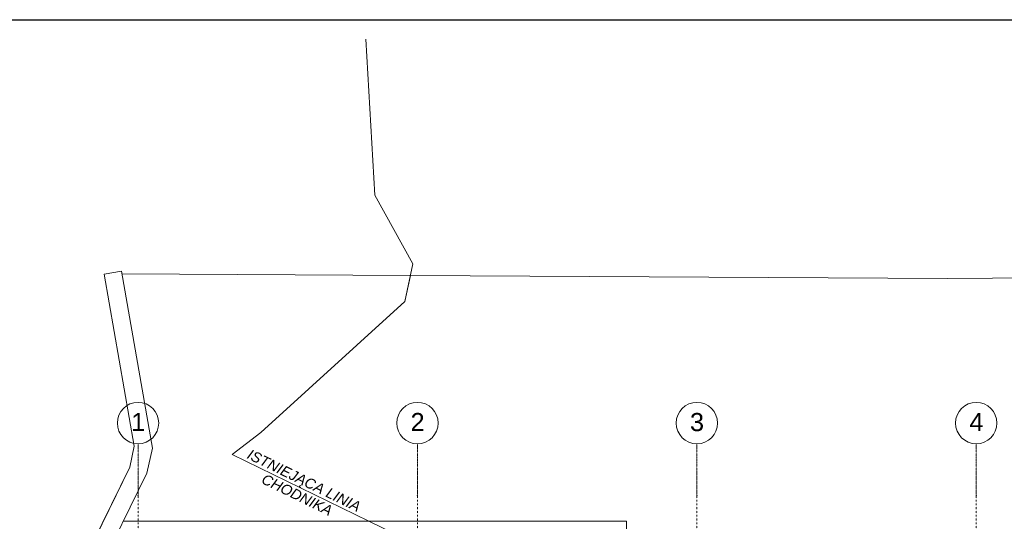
# Model space of a CAD drawing. Header units: centimetres. Extents: x -1589 to 108054, y -205274 to 31709.
# Tile 155 of 256: x 610 to 2513, y 23572 to 24541. Entities that reach past the tile are written whole.
import ezdxf

# ---------------------------------------------------------------- set-up
doc = ezdxf.new("R2010")
doc.units = ezdxf.units.CM
doc.header["$LTSCALE"] = 0.01
doc.header["$MEASUREMENT"] = 0
doc.linetypes.add('Kropki i Kreski', pattern=[72, 36, -18, 0, -18])
doc.linetypes.add('Wipeout_Contour', pattern=[100, 0, -100])
for name, color, linetype in [('0_Teren', 7, 'Continuous'), ('2_ściany zewnętrzne.ISTN', 7, 'Continuous'), ('3_linie 2D .ISTN', 7, 'Continuous'), ('4_osie.ISTN', 7, 'Continuous'), ('5_opisy.K_IR', 7, 'Continuous')]:
    doc.layers.add(name, color=color, linetype=linetype)
doc.styles.add('GENERATED_STYLE_1', font='txt')
doc.styles.add('GENERATED_STYLE_2', font='txt')

msp = doc.modelspace()

# ---------------------------------------------------------------- hatches: boundary and pattern name
at = {"layer": '2_ściany zewnętrzne.ISTN', "linetype": 'Continuous', "lineweight": 5}
for points in [[(866.26484, 23713.86512), (806.61021, 24055.3268), (773.11749, 24049.47549), (831.1735, 23717.16428)], [(855.77514, 23665.1238), (866.26484, 23713.86512), (831.1735, 23717.16428), (822.46286, 23676.68951)], [(759.63338, 23469.28591), (855.77514, 23665.1238), (822.46286, 23676.68951), (728.0092, 23484.29024)]]:
    msp.add_hatch(color=8, dxfattribs=at).paths.add_polyline_path(points)

# ---------------------------------------------------------------- linework, layer by layer
msp.add_lwpolyline([(-853.44225, 18601.38942), (-853.44225, 21571.38942), (-853.44225, 24541.38942), (8116.55775, 24541.38942)])
at = {"layer": '0_Teren', "color": 8, "linetype": 'Continuous', "lineweight": 5, "flags": 128}
for points in [[(1284.46474, 23572.24523), (1020.24399, 23701.06078), (1075.68621, 23743.80022), (1354.35314, 23997.11814), (1364.89275, 24047.33504), (2402.86568, 24041.41725), (6144.09458, 24068.92624), (6144.09458, 23032.06004), (5481.68015, 23027.11845), (3315.35447, 23010.95776), (2438.92464, 23009.41136), (1782.3586, 23329.50702), (1782.3586, 23572.24523)], [(807.45117, 24050.51318), (1364.89275, 24047.33504), (1354.35314, 23997.11814), (1075.68621, 23743.80022), (1020.24399, 23701.06078), (1284.46474, 23572.24523), (810.17871, 23572.24523), (855.77514, 23665.1238), (866.26484, 23713.86512)], [(810.17871, 23572.24523), (1284.46474, 23572.24523), (1782.3586, 23329.50702), (1782.3586, 22816.53156), (1582.3586, 22816.53309), (1582.35864, 23257.24406), (1377.3586, 23257.24406), (1377.3586, 23002.24406), (932.3586, 23002.24406), (932.3586, 23387.3523), (759.63338, 23469.28591)], [(1284.46474, 23572.24523), (1782.3586, 23572.24523), (1782.3586, 23329.50702)]]:
    msp.add_lwpolyline(points, close=True, dxfattribs=at)
at = {"layer": '2_ściany zewnętrzne.ISTN', "color": 8, "linetype": 'Continuous', "lineweight": 5, "flags": 128}
for points in [[(806.61021, 24055.3268), (773.11749, 24049.47549)], [(866.26484, 23713.86512), (806.61021, 24055.3268)], [(773.11749, 24049.47549), (831.1735, 23717.16428)], [(831.1735, 23717.16428), (822.46286, 23676.68951)], [(831.1735, 23717.16428), (866.26484, 23713.86512)], [(855.77514, 23665.1238), (866.26484, 23713.86512)], [(822.46286, 23676.68951), (715.66893, 23459.15346)], [(822.46286, 23676.68951), (855.77514, 23665.1238)], [(759.63338, 23469.28591), (855.77514, 23665.1238)]]:
    msp.add_lwpolyline(points, dxfattribs=at)
at = {"layer": '3_linie 2D .ISTN', "color": 8, "linetype": 'Continuous', "lineweight": 5}
msp.add_lwpolyline([(1284.46474, 23572.24523), (1020.24399, 23701.06078), (1075.68621, 23743.80022), (1354.35314, 23997.11814), (1369.6534, 24070.01753), (1296.12852, 24202.06307), (1278.78327, 24503.69585)], dxfattribs=at)
at = {"layer": '4_osie.ISTN', "color": 7, "linetype": 'Kropki i Kreski', "lineweight": 0}
for p, q in [((1378.63417, 23622.03555), (1378.63417, 23722.03555)), ((1918.63417, 23622.03555), (1918.63417, 23722.03555)), ((2458.63417, 23622.03555), (2458.63417, 23722.03555))]:
    msp.add_line(p, q, dxfattribs=at)
at = {"layer": '4_osie.ISTN', "color": 7, "linetype": 'Kropki i Kreski', "lineweight": 0, "ltscale": 10}
for p, q in [((1378.63417, 19902.02612), (1378.63417, 23622.03555)), ((1918.63417, 19902.02612), (1918.63417, 23622.03555)), ((2458.63417, 19902.02612), (2458.63417, 23622.03555))]:
    msp.add_line(p, q, dxfattribs=at)
at = {"layer": '4_osie.ISTN', "color": 7, "linetype": 'Continuous', "lineweight": 0}
for centre in [(1378.63417, 23762.03555), (1918.63417, 23762.03555), (2458.63417, 23762.03555)]:
    msp.add_circle(centre, 40, dxfattribs=at)
at = {"layer": '4_osie.ISTN', "color": 7, "linetype": 'Kropki i Kreski', "lineweight": 0}
for p in [(1378.63417, 23622.03555), (1378.63417, 23622.03555), (1918.63417, 23622.03555), (1918.63417, 23622.03555), (2458.63417, 23622.03555), (2458.63417, 23622.03555)]:
    msp.add_point(p, dxfattribs=at)

# ---------------------------------------------------------------- texts
at = {"layer": '4_osie.ISTN', "color": 7, "lineweight": 0, "char_height": 35, "attachment_point": 4, "style": 'GENERATED_STYLE_1'}
for s, insert in [('\\A1;{\\pql;\\pt0;\\fArial|b0|i0|c238|p38;2}', (1365.35412, 23764.0356)), ('\\A1;{\\pql;\\pt0;\\fArial|b0|i0|c238|p38;3}', (1905.35412, 23763.7356)), ('\\A1;{\\pql;\\pt0;\\fArial|b0|i0|c238|p38;4}', (2445.35412, 23764.0356))]:
    msp.add_mtext(s, dxfattribs=dict(at, insert=insert))
at = {"layer": '5_opisy.K_IR', "color": 8, "linetype": 'Continuous', "lineweight": 5, "insert": (1141.44253, 23614.27112), "char_height": 20, "width": 324.9428621, "attachment_point": 8, "rotation": 334.00937646, "line_spacing_factor": 0.923713, "style": 'GENERATED_STYLE_2'}
msp.add_mtext('\\A1;{\\pqc;\\fArial|b0|i1|c238|p38;ISTNIEJĄCA LINIA CHODNIKA}', dxfattribs=at)

# ---------------------------------------------------------------- next in the draw order: wipeouts: each hides what was drawn before it
at = {"color": 8, "linetype": 'Wipeout_Contour', "lineweight": 5, "ltscale": 11132.307733}
msp.add_wipeout([(866.26484, 23713.86512), (806.61021, 24055.3268), (773.11749, 24049.47549), (831.1735, 23717.16428)], dxfattribs=at).dxf.layer = '2_ściany zewnętrzne.ISTN'
at = {"color": 8, "linetype": 'Wipeout_Contour', "lineweight": 5, "ltscale": 9913.376087}
msp.add_wipeout([(759.63338, 23469.28591), (855.77514, 23665.1238), (822.46286, 23676.68951), (728.0092, 23484.29024)], dxfattribs=at).dxf.layer = '2_ściany zewnętrzne.ISTN'

# ---------------------------------------------------------------- next in the draw order: linework, layer by layer
at = {"layer": '2_ściany zewnętrzne.ISTN', "color": 8, "linetype": 'Continuous', "lineweight": 5, "flags": 128}
for points in [[(806.61021, 24055.3268), (773.11749, 24049.47549)], [(866.26484, 23713.86512), (806.61021, 24055.3268)], [(773.11749, 24049.47549), (831.1735, 23717.16428)], [(822.46286, 23676.68951), (715.66893, 23459.15346)], [(759.63338, 23469.28591), (855.77514, 23665.1238)]]:
    msp.add_lwpolyline(points, dxfattribs=at)
at = {"layer": '4_osie.ISTN', "color": 7, "linetype": 'Kropki i Kreski', "lineweight": 0, "ltscale": 10}
msp.add_line((838.63417, 19902.02612), (838.63417, 23622.03555), dxfattribs=at)
at = {"layer": '4_osie.ISTN', "color": 7, "linetype": 'Kropki i Kreski', "lineweight": 0}
msp.add_point((838.63417, 23622.03555), dxfattribs=at)
msp.add_point((838.63417, 23622.03555), dxfattribs=at)

# ---------------------------------------------------------------- next in the draw order: texts
at = {"layer": '4_osie.ISTN', "color": 7, "lineweight": 0, "insert": (825.35412, 23764.0356), "char_height": 35, "attachment_point": 4, "style": 'GENERATED_STYLE_1'}
msp.add_mtext('\\A1;{\\pql;\\pt0;\\fArial|b0|i0|c238|p38;1}', dxfattribs=at)

# ---------------------------------------------------------------- next in the draw order: wipeouts: each hides what was drawn before it
at = {"color": 8, "linetype": 'Wipeout_Contour', "lineweight": 5, "ltscale": 10432.68562}
msp.add_wipeout([(866.26484, 23713.86512), (831.1735, 23717.16428), (839.26365, 23670.85643), (855.77514, 23665.1238)], dxfattribs=at).dxf.layer = '2_ściany zewnętrzne.ISTN'

# ---------------------------------------------------------------- next in the draw order: linework, layer by layer
at = {"layer": '2_ściany zewnętrzne.ISTN', "color": 8, "linetype": 'Continuous', "lineweight": 5, "flags": 128}
msp.add_lwpolyline([(855.77514, 23665.1238), (866.26484, 23713.86512)], dxfattribs=at)

# ---------------------------------------------------------------- next in the draw order: wipeouts: each hides what was drawn before it
at = {"color": 8, "linetype": 'Wipeout_Contour', "lineweight": 5, "ltscale": 7797.449007}
msp.add_wipeout([(831.1735, 23717.16428), (822.46286, 23676.68951), (839.26365, 23670.85643)], dxfattribs=at).dxf.layer = '2_ściany zewnętrzne.ISTN'

# ---------------------------------------------------------------- next in the draw order: linework, layer by layer
at = {"layer": '2_ściany zewnętrzne.ISTN', "color": 8, "linetype": 'Continuous', "lineweight": 5, "flags": 128}
msp.add_lwpolyline([(831.1735, 23717.16428), (822.46286, 23676.68951)], dxfattribs=at)
at = {"layer": '4_osie.ISTN', "color": 7, "linetype": 'Kropki i Kreski', "lineweight": 0}
msp.add_line((838.63417, 23622.03555), (838.63417, 23722.03555), dxfattribs=at)
at = {"layer": '4_osie.ISTN', "color": 7, "linetype": 'Continuous', "lineweight": 0}
msp.add_circle((838.63417, 23762.03555), 40, dxfattribs=at)

doc.saveas('drawing.dxf')
